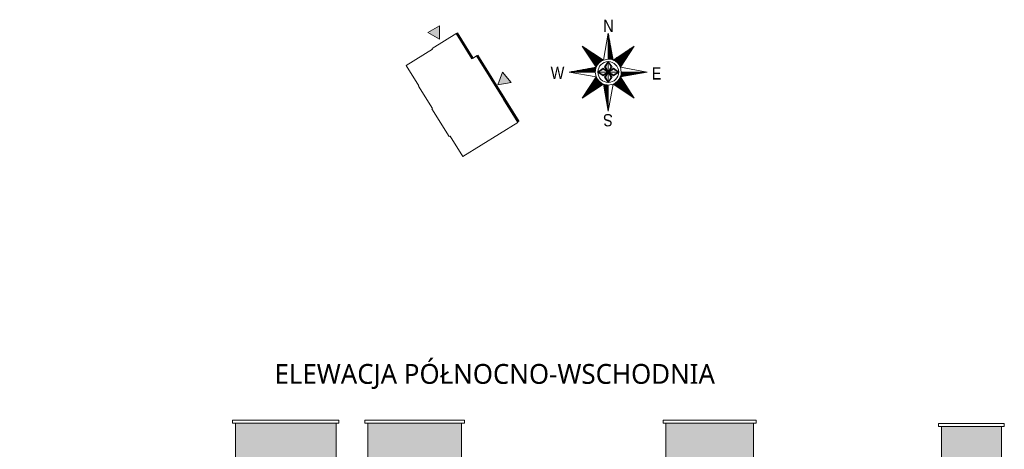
# Model space of a CAD drawing. Header units: millimetres. Extents: x 284606 to 569416, y -192995 to -95103.
# Tile 74 of 178: x 292109 to 293847, y -97652 to -96893. Entities that reach past the tile are written whole.
import ezdxf

# ---------------------------------------------------------------- set-up
doc = ezdxf.new("R2010")
doc.units = ezdxf.units.MM
doc.linetypes.add('HIDDEN', pattern=[9.525, 6.35, -3.175])
doc.layers.get('0').update_dxf_attribs({"lineweight": 0})
for name, color, linetype, lineweight in [('!STR_Konstrukcja 0.20', 200, 'Continuous', 20), ('!STR_Konstrukcja 0.50', 72, 'Continuous', 50), ('!STR_Kreskowanie', 253, 'Continuous', 5), ('!STR_Opisy 0.09', 8, 'Continuous', 9), ('!STR_Przerywana 0.09', 8, 'HIDDEN', 9)]:
    doc.layers.add(name, color=color, linetype=linetype, lineweight=lineweight)
doc.layers.add('!STR_Kreskowanie ścian', color=7, linetype='Continuous', lineweight=5, true_color=0xa6a6a6)
doc.styles.add('APLUS', font='arial.ttf', dxfattribs={"width": 0.6})
doc.styles.add('{18b73a54-fa43-428c-adcb-c1c7bbdf2c84}', font='Simplex.shx')

# ---------------------------------------------------------------- blocks, each defined once
blk = doc.blocks.new('KSKSKA')
at = {"linetype": 'Continuous'}
for p, q in [((0, 127.5), (-16, 39.4)), ((0, 127.5), (-16, 39.4)), ((16, 39.4), (0, 127.5)), ((16, 39.4), (0, 127.5)), ((0, 42.5), (0, 127.5)), ((0, 42.5), (0, 127.5)), ((0, 127.5), (0, 127.5)), ((1.3, 42.5), (1.3, 120.5)), ((4.7, 42.2), (4.7, 101.8)), ((-85, 85), (-39.4, 16)), ((-16, 39.4), (-85, 85)), ((-16, 39.4), (-85, 85)), ((-39.4, 16), (-85, 85)), ((-30.1, 30.1), (-85, 85)), ((-32.4, 27.5), (-75.6, 70.8)), ((-27.6, 32.4), (-70.8, 75.6)), ((-24.9, 34.5), (-56.6, 66.2)), ((8.1, 41.7), (8.1, 83.1)), ((11.5, 40.9), (11.5, 64.4)), ((85, 85), (16, 39.4)), ((16, 39.4), (85, 85)), ((24.9, 34.5), (56.6, 66.2)), ((27.6, 32.4), (70.8, 75.6)), ((30.1, 30.1), (85, 85)), ((32.4, 27.5), (75.6, 70.8)), ((39.4, 16), (85, 85)), ((39.4, 16), (85, 85)), ((-34.5, 24.9), (-66.2, 56.6)), ((-36.4, 22), (-56.8, 42.4)), ((-22, 36.4), (-42.4, 56.8)), ((-18.9, 38.1), (-28.2, 47.4)), ((-16, 39.4), (0, 42.5)), ((-12.8, 17), (0, 34)), ((-8.5, 17), (0, 34)), ((0, 0), (0, 34)), ((0, 34), (8.5, 17)), ((0, 34), (12.7, 17)), ((14.9, 39.8), (14.9, 45.7)), ((18.9, 38.1), (28.2, 47.4)), ((22, 36.4), (42.4, 56.8)), ((34.5, 24.9), (66.2, 56.6)), ((36.4, 22), (56.8, 42.4)), ((-39.4, 16), (-127.5, 0)), ((-39.4, 16), (-127.5, 0)), ((-127.5, 0), (-39.4, -16)), ((-42.5, 0), (-127.5, 0)), ((-127.5, 0), (-39.4, -16)), ((-42.5, 0), (-127.5, 0)), ((-127.5, 0), (-127.5, 0)), ((-42.5, 1.3), (-120.5, 1.3)), ((-42.2, 4.7), (-101.8, 4.7)), ((-41.7, 8.1), (-83.1, 8.1)), ((-40.9, 11.5), (-64.4, 11.5)), ((-38.1, 18.9), (-47.4, 28.2)), ((-39.8, 14.9), (-45.7, 14.9)), ((-39.4, -16), (-42.5, 0)), ((-34, 0), (-17, 12.7)), ((-34, 0), (-17, 8.5)), ((0, 0), (-34, 0)), ((-17, -8.5), (-34, 0)), ((-17, -12.8), (-34, 0)), ((-17, 12.7), (0, 0)), ((-17, 8.5), (0, 0)), ((0, 0), (-17, -8.5)), ((0, 0), (-17, -12.8)), ((0, 0), (-12.8, 17)), ((-12.8, -17), (0, 0)), ((0, 0), (-8.5, 17)), ((-8.5, -17), (0, 0)), ((8.5, 17), (0, 0)), ((12.7, 17), (0, 0)), ((0, 0), (17, 12.7)), ((17, 8.5), (0, 0)), ((0, 0), (34, 0)), ((17, -8.5), (0, 0)), ((0, 0), (0, 0)), ((0, 0), (0, 0)), ((0, 0), (0, 0)), ((0, 0), (0, -34)), ((0, 0), (0, 0)), ((0, 0), (8.5, -17)), ((0, 0), (12.7, -17)), ((17, -12.8), (0, 0)), ((17, 12.7), (34, 0)), ((34, 0), (17, 8.5)), ((34, 0), (17, -8.5)), ((34, 0), (17, -12.8)), ((38.1, 18.9), (47.4, 28.2)), ((127.5, 0), (39.4, 16)), ((127.5, 0), (39.4, 16)), ((39.4, 16), (42.5, 0)), ((39.4, -16), (127.5, 0)), ((39.4, -16), (127.5, 0)), ((42.5, 0), (127.5, 0)), ((42.5, 0), (127.5, 0)), ((127.5, 0), (127.5, 0)), ((-39.4, -16), (-85, -85)), ((-39.4, -16), (-85, -85)), ((-30.1, -30.1), (-85, -85)), ((-32.4, -27.6), (-75.6, -70.8)), ((-34.5, -24.9), (-66.2, -56.6)), ((-36.4, -22), (-56.8, -42.4)), ((-38.1, -18.9), (-47.4, -28.2)), ((0, -34), (-12.8, -17)), ((0, -34), (-8.5, -17)), ((8.5, -17), (0, -34)), ((12.7, -17), (0, -34)), ((30.1, -30.1), (85, -85)), ((32.4, -27.6), (75.6, -70.8)), ((34.5, -24.9), (66.2, -56.6)), ((36.4, -22), (56.8, -42.4)), ((38.1, -18.9), (47.4, -28.2)), ((85, -85), (39.4, -16)), ((39.4, -16), (85, -85)), ((39.8, -14.9), (45.7, -14.9)), ((40.9, -11.5), (64.4, -11.5)), ((41.7, -8.1), (83.1, -8.1)), ((42.2, -4.7), (101.8, -4.7)), ((42.5, -1.3), (120.5, -1.3)), ((-85, -85), (-16, -39.4)), ((-16, -39.4), (-85, -85)), ((-27.6, -32.4), (-70.8, -75.6)), ((-24.9, -34.5), (-56.6, -66.2)), ((-22, -36.4), (-42.4, -56.8)), ((-18.9, -38.1), (-28.2, -47.4)), ((-16, -39.4), (0, -127.5)), ((-16, -39.4), (0, -127.5)), ((-14.9, -39.8), (-14.9, -45.7)), ((-11.5, -40.9), (-11.5, -64.4)), ((-8.1, -41.7), (-8.1, -83.1)), ((-4.7, -42.2), (-4.7, -101.8)), ((-1.3, -42.5), (-1.3, -120.5)), ((0, -127.5), (16, -39.4)), ((0, -127.5), (16, -39.4)), ((16, -39.4), (0, -42.5)), ((0, -42.5), (0, -127.5)), ((0, -42.5), (0, -127.5)), ((16, -39.4), (85, -85)), ((16, -39.4), (85, -85)), ((18.9, -38.1), (28.2, -47.4)), ((22, -36.4), (42.4, -56.8)), ((24.9, -34.5), (56.6, -66.2)), ((27.6, -32.4), (70.8, -75.6)), ((0, -127.5), (0, -127.5))]:
    blk.add_line(p, q, dxfattribs=at)
blk.add_circle((0, 0), 34, dxfattribs=at)
for start, end in [(112.151, 157.849), (67.8485, 90), (22.1515, 67.8486), (157.849, 180), (337.849, 0), (202.151, 247.849), (292.151, 337.849), (247.849, 270)]:
    blk.add_arc((0, 0), 42.5, start, end, dxfattribs=at)
at = {"linetype": 'Continuous', "style": 'APLUS', "width": 0.85}
for s, rotation, p in [('N', 0, (-16.6, 131.3)), ('S', 180, (14.9, -137.5))]:
    blk.add_text(s, height=40, rotation=rotation, dxfattribs=at).set_placement(p)
for s, p in [('W', (-188.4, -22.5)), ('E', (141.8, -24.4))]:
    blk.add_text(s, height=40, dxfattribs=at).set_placement(p)
blk = doc.blocks.new('róża')
at = {"layer": '!STR_Kreskowanie', "ltscale": 1.5}
h = blk.add_hatch(color=256, dxfattribs=at)
h.dxf.hatch_style = 1
h.paths.add_polyline_path([(-297.9, 57.9), (-298.1, 81.8), (-318.8, 69.7)])
h = blk.add_hatch(color=256, dxfattribs=at)
h.dxf.hatch_style = 1
h.paths.add_polyline_path([(-194.9, -22.6), (-171.4, -18.4), (-186.8, -0.1)])
at = {"layer": '!STR_Konstrukcja 0.20', "ltscale": 1.5}
for points in [[(-192.7, -33.5), (-183.9, -47.5), (-185, -48.2), (-159.7, -88.8), (-256.7, -149.2), (-279.2, -113.1), (-280.8, -114.1), (-311.3, -65.1), (-310.2, -64.4), (-334.8, -24.9), (-334.3, -24.6), (-356.7, 11.5), (-310.3, 40.3), (-311, 41.4), (-267.6, 68.5)], [(-267.6, 68.5), (-239.9, 24), (-231.6, 29.1), (-183.9, -47.5)]]:
    blk.add_lwpolyline(points, dxfattribs=at)
at = {"layer": '!STR_Kreskowanie', "ltscale": 1.5}
for points in [[(-298.1, 81.8), (-297.9, 57.9), (-318.8, 69.7), (-298.1, 81.8)], [(-171.4, -18.4), (-194.9, -22.6), (-186.8, -0.1), (-171.4, -18.4)]]:
    blk.add_lwpolyline(points, dxfattribs=at)
at = {"layer": '!STR_Opisy 0.09', "xscale": 0.54, "yscale": 0.54, "zscale": 0.54}
blk.add_blockref('KSKSKA', (0, 0), dxfattribs=at)

msp = doc.modelspace()

# ---------------------------------------------------------------- hatches: boundary and pattern name
at = {"layer": '!STR_Kreskowanie ścian', "ltscale": 0.3}
h = msp.add_hatch(dxfattribs=at)
h.set_pattern_fill('AR-B816', color=256, scale=0.04)
h.paths.add_polyline_path([(287343.1, -97608.5), (287303.1, -97608.5), (287303.1, -97683.2), (287317.8, -97673.8), (287343.1, -97690.1)])
h.paths.add_polyline_path([(288735.5, -97608.5), (288629.5, -97608.5), (288629.5, -97853.7), (288735.5, -97753.3)])
h.paths.add_polyline_path([(289222, -97608.5), (289067.5, -97608.5), (289067.5, -97673.8), (289222, -97673.8)])
h.paths.add_polyline_path([(289748.1, -97608.5), (289582.5, -97608.5), (289582.5, -97673.8), (289748.1, -97673.8)])
h.paths.add_polyline_path([(289981.7, -97608.5), (289804.2, -97608.5), (289804.2, -97714.7), (289981.7, -97886.5)])
h.paths.add_polyline_path([(291251.3, -97608.5), (291211.3, -97608.5), (291211.3, -97690.1), (291236.6, -97673.8), (291251.3, -97683.2)])
h.paths.add_polyline_path([(292667, -97605.5), (292489.5, -97605.5), (292489.5, -97840.3), (292667, -97707.3)])
h.paths.add_polyline_path([(292888.7, -97605.5), (292723.1, -97605.5), (292723.1, -97673.8), (292888.7, -97673.8)])
h.paths.add_polyline_path([(293403.7, -97605.5), (293249.2, -97605.5), (293249.2, -97673.8), (293403.7, -97673.8)])
h.paths.add_polyline_path([(293841.7, -97611.3), (293735.7, -97611.3), (293735.7, -97756.8), (293799.8, -97822.2), (293841.7, -97822.2)])

# ---------------------------------------------------------------- linework, layer by layer
at = {"layer": '!STR_Konstrukcja 0.20', "ltscale": 1.5}
for points in [[(292484.5, -97605.5), (292672, -97605.5), (292672, -97600.5), (292484.5, -97600.5)], [(292718.1, -97605.5), (292893.7, -97605.5), (292893.7, -97600.5), (292718.1, -97600.5)], [(293244.2, -97605.5), (293408.7, -97605.5), (293408.7, -97600.5), (293244.2, -97600.5)], [(293730.7, -97611.3), (293846.7, -97611.3), (293846.7, -97606.3), (293730.7, -97606.3)]]:
    msp.add_lwpolyline(points, close=True, dxfattribs=at)
for points in [[(292667, -97707.3), (292667, -97605.5), (292489.5, -97605.5), (292489.5, -97840.3)], [(292888.7, -97673.8), (292888.7, -97605.5), (292723.1, -97605.5), (292723.1, -97673.8)], [(293403.7, -97673.8), (293403.7, -97605.5), (293249.2, -97605.5), (293249.2, -97673.8)], [(293841.7, -97822.2), (293841.7, -97611.3), (293735.7, -97611.3), (293735.7, -97756.1)]]:
    msp.add_lwpolyline(points, dxfattribs=at)
at = {"layer": '!STR_Konstrukcja 0.50', "color": 22, "ltscale": 1.5, "true_color": 0xe92716}
for p, q in [((292880, -96917.1), (292907.8, -96961.6)), ((292916, -96956.5), (292989, -97073.7))]:
    msp.add_line(p, q, dxfattribs=at)

# ---------------------------------------------------------------- block references
msp.add_blockref('róża', (293147.6, -96985.6), dxfattribs=at)

# ---------------------------------------------------------------- texts
at = {"layer": '!STR_Przerywana 0.09', "ltscale": 0.3, "insert": (292558.4, -97501.2), "char_height": 35, "attachment_point": 1, "style": '{18b73a54-fa43-428c-adcb-c1c7bbdf2c84}'}
msp.add_mtext_dynamic_manual_height_columns('{\\fSegoe UI Variable Display Light|b0|i0|c238|p2;ELEWACJA PÓŁNOCNO-WSCHODNIA}', width=1029.733, gutter_width=453.6, heights=[0], dxfattribs=at)

doc.saveas('drawing.dxf')
